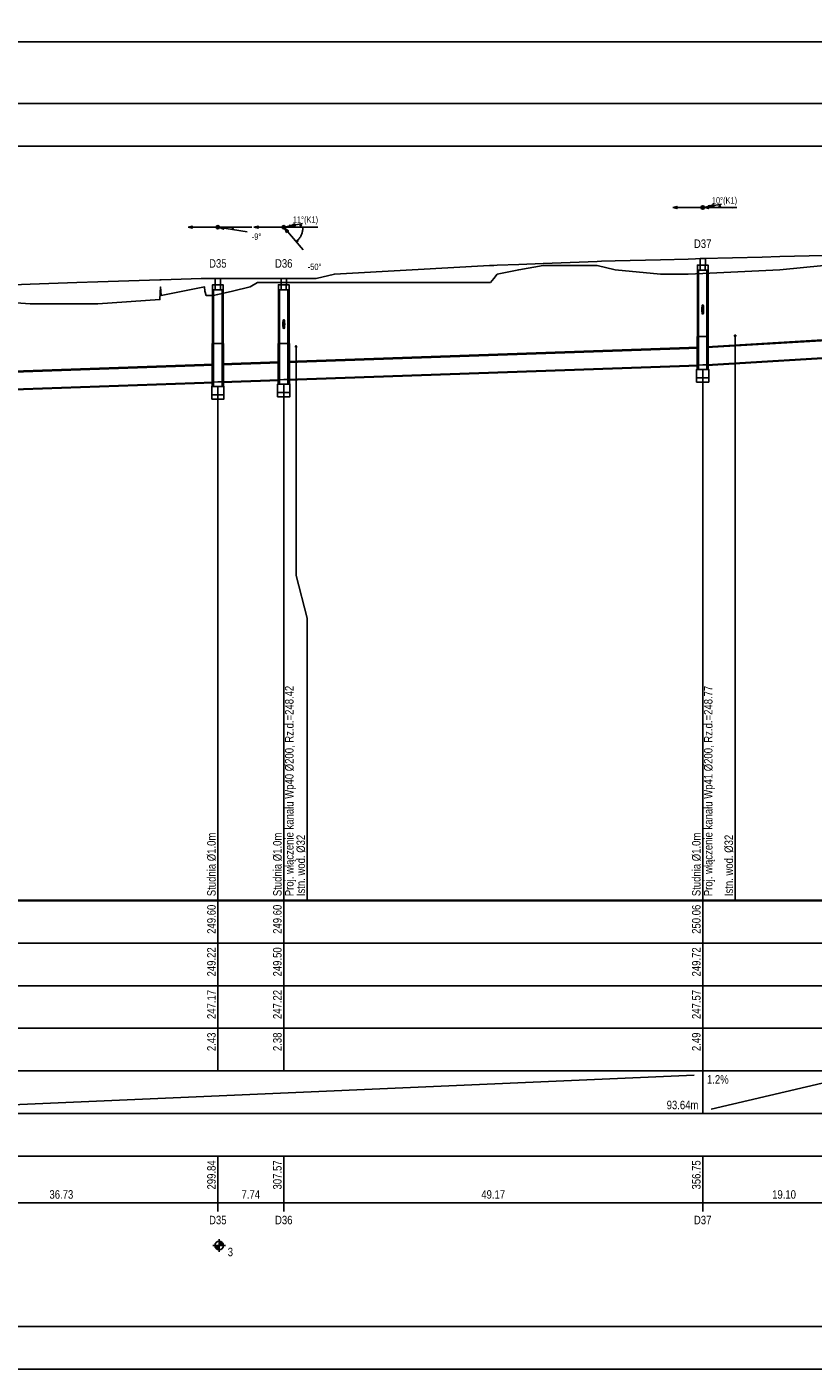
# Model space of a CAD drawing. Header units: metres. Extents: x 0 to 2625, y -705 to 306.
# Tile 15 of 34: x 869 to 1053, y -360 to -45. Entities that reach past the tile are written whole.
import ezdxf
from ezdxf.enums import TextEntityAlignment as Align

# ---------------------------------------------------------------- set-up
doc = ezdxf.new("R2010")
doc.units = ezdxf.units.M
doc.header["$LTSCALE"] = 0.2
doc.layers.get('0').update_dxf_attribs({"color": 250, "linetype": 'CONTINUOUS'})
doc.layers.get('Defpoints').update_dxf_attribs({"linetype": 'CONTINUOUS'})
for name, color, linetype in [('Liczby', 7, 'CONTINUOUS'), ('Linie_opisowe', 7, 'CONTINUOUS'), ('Linie_tabeli', 7, 'CONTINUOUS'), ('Odcinki', 7, 'CONTINUOUS'), ('Opis_PZ', 7, 'CONTINUOUS'), ('Opis_uzbr_n', 7, 'CONTINUOUS'), ('Opis_wl', 7, 'CONTINUOUS'), ('Osie', 7, 'CONTINUOUS'), ('Teren_istn', 3, 'CONTINUOUS'), ('Teren_proj', 2, 'CONTINUOUS'), ('Uzbr_podz', 7, 'CONTINUOUS'), ('warstwa_nr_0', 8, 'CONTINUOUS'), ('Wezly', 7, 'CONTINUOUS'), ('Wymiary', 7, 'CONTINUOUS')]:
    doc.layers.add(name, color=color, linetype=linetype)
doc.styles.get("Standard").update_dxf_attribs({"font": 'arial.ttf'})
doc.dimstyles.new('ISO-25', dxfattribs={"dimtxt": 2.5, "dimasz": 2.5, "dimexe": 1.25, "dimexo": 0.625, "dimtad": 1, "dimdec": 4, "dimdsep": 46, "dimtxsty": 'Standard', "dimcen": 2.5, "dimadec": 0, "dimazin": 0, "dimtfac": 1, "dimtdec": 4, "dimtmove": 0, "dimatfit": 3, "dimfxl": 1, "dimtolj": 1, "dimtzin": 0, "dimarcsym": 0})

# ---------------------------------------------------------------- blocks, each defined once
blk = doc.blocks.new('*D4')
at = {"color": 0, "lineweight": -2, "transparency": 16777216}
for p, q in [((0, -61.93), (0, -46.83)), ((2218.36, -61.93), (2218.36, -46.83)), ((2.5, -48.08), (2215.86, -48.08))]:
    blk.add_line(p, q, dxfattribs=at)
at = {"color": 0, "transparency": 16777216}
for points in [[(2.5, -47.66), (2.5, -48.49), (0, -48.08)], [(2215.86, -47.66), (2215.86, -48.49), (2218.36, -48.08)]]:
    blk.add_solid(points, dxfattribs=at)
at = {"layer": 'Defpoints', "color": 0, "transparency": 16777216}
for p in [(2218.36, -48.08), (0, -62.56), (2218.36, -62.56)]:
    blk.add_point(p, dxfattribs=at)
at = {"color": 0, "transparency": 16777216, "insert": (1109.18, -46.17), "char_height": 2.5, "attachment_point": 5}
blk.add_mtext('\\A1;2218.356', dxfattribs=at)

msp = doc.modelspace()

# ---------------------------------------------------------------- linework, layer by layer
at = {"layer": 'Liczby'}
for p, q in [((912.325, -330.55751), (915.325, -330.55751)), ((912.8274, -330.62731), (914.8226, -330.48771)), ((912.8347, -330.69671), (914.8153, -330.41831)), ((912.8469, -330.76541), (914.8031, -330.34961)), ((912.8637, -330.83311), (914.7863, -330.28191)), ((912.8853, -330.89951), (914.7647, -330.21551)), ((912.9115, -330.96421), (914.7385, -330.15081)), ((912.9421, -331.02701), (914.7079, -330.08801)), ((912.977, -331.08741), (914.673, -330.02761)), ((913.016, -331.14531), (914.634, -329.96971)), ((913.059, -331.20031), (914.591, -329.91471)), ((913.1057, -331.25221), (914.5443, -329.86281)), ((913.1559, -331.30061), (914.4941, -329.81441)), ((913.2093, -331.34551), (914.4407, -329.76951)), ((913.2658, -331.38651), (914.3842, -329.72851)), ((913.325, -331.42351), (914.325, -329.69151)), ((913.3866, -331.45631), (914.2634, -329.65871)), ((913.4504, -331.48471), (914.1996, -329.63031)), ((913.516, -331.50861), (914.134, -329.60641)), ((913.5831, -331.52781), (914.0669, -329.58721)), ((913.6514, -331.54231), (913.9986, -329.57271)), ((913.7205, -331.55201), (913.9295, -329.56301)), ((913.7901, -331.55691), (913.8599, -329.55811)), ((913.825, -329.05751), (913.825, -332.05751))]:
    msp.add_line(p, q, dxfattribs=at)
msp.add_circle((913.825, -330.55751), 1, dxfattribs=at)
at = {"layer": 'Linie_opisowe'}
msp.add_line((1034.945, -117.04551), (1034.945, -249.55751), dxfattribs=at)
msp.add_lwpolyline([(931.865, -119.55751), (931.865, -173.31751), (934.4744, -183.31751), (934.4744, -249.55751)], dxfattribs=at)
at = {"layer": 'Linie_tabeli'}
for p, q in [((913.5015, -249.55751), (913.5015, -259.55751)), ((928.9744, -249.55751), (928.9744, -259.55751)), ((1027.3203, -249.55751), (1027.3203, -259.55751)), ((313.825, -259.55751), (1199.0459, -259.55751)), ((913.5015, -259.55751), (913.5015, -289.55751)), ((928.9744, -259.55751), (928.9744, -289.55751)), ((1027.3203, -259.55751), (1027.3203, -289.55751)), ((313.825, -269.55751), (1199.0459, -269.55751)), ((313.825, -279.55751), (1199.0459, -279.55751)), ((313.825, -289.55751), (1199.0459, -289.55751)), ((1027.3203, -289.55751), (1027.3203, -299.55751)), ((842.0445, -298.55751), (1025.3203, -290.55751)), ((1029.3203, -298.55751), (1063.5217, -290.55751)), ((313.825, -299.55751), (1199.0459, -299.55751)), ((313.825, -309.55751), (1199.0459, -309.55751)), ((913.5015, -309.55751), (913.5015, -322.55751)), ((928.9744, -309.55751), (928.9744, -322.55751)), ((1027.3203, -309.55751), (1027.3203, -322.55751)), ((313.825, -320.55751), (1199.0459, -320.55751))]:
    msp.add_line(p, q, dxfattribs=at)
msp.add_lwpolyline([(30, -349.55751), (2208.356, -349.55751), (2208.356, -72.55751), (30, -72.55751)], close=True, dxfattribs=at)
for points in [[(1027.3203, -249.55751), (1027.3203, -124.91891)], [(913.5015, -249.55751), (913.5015, -128.90251)], [(928.9744, -249.55751), (928.9744, -128.36101)]]:
    msp.add_lwpolyline(points, dxfattribs=at)
msp.add_lwpolyline([(313.825, -249.55751, 0.5, 0.5, 0), (1199.0459, -249.55751, 0.5, 0.5, 0)], format="xyseb", dxfattribs=at)
at = {"layer": 'Odcinki'}
for points in [[(1028.3203, -119.82391), (1064.5217, -117.65181), (1064.5217, -117.45181), (1028.3203, -119.62391)], [(929.9744, -123.29101), (1026.3203, -119.91891), (1026.3203, -119.71891), (929.9744, -123.09101)], [(1028.3203, -123.82391), (1064.5217, -121.65181), (1064.5217, -121.85181), (1028.3203, -124.02391)], [(841.0445, -126.40351), (912.5015, -123.90251), (912.5015, -123.70251), (841.0445, -126.20351)], [(914.5015, -123.83251), (927.9744, -123.36101), (927.9744, -123.16101), (914.5015, -123.63251)], [(929.9744, -127.29101), (1026.3203, -123.91891), (1026.3203, -124.11891), (929.9744, -127.49101)], [(841.0445, -130.40351), (912.5015, -127.90251), (912.5015, -128.10251), (841.0445, -130.60351)], [(914.5015, -127.83251), (927.9744, -127.36101), (927.9744, -127.56101), (914.5015, -128.03251)]]:
    msp.add_lwpolyline(points, close=True, dxfattribs=at)
at = {"layer": 'Opis_wl'}
for centre, major_axis in [((1027.3203, -110.88391), (0, -1.1)), ((1027.3203, -110.88391), (0, -1)), ((928.9744, -114.32601), (0, -1.1)), ((928.9744, -114.32601), (0, -1))]:
    msp.add_ellipse(centre, major_axis=major_axis, ratio=0.2, dxfattribs=at)
at = {"layer": 'Osie'}
for p, q in [((1027.3203, -86.92711), (1035.3203, -86.92711)), ((913.5015, -91.55751), (921.5015, -91.55751)), ((928.9744, -91.55751), (936.9744, -91.55751))]:
    msp.add_line(p, q, dxfattribs=at)
at = {"layer": 'Teren_istn'}
msp.add_lwpolyline([(855.2932, -108.55751), (869.4414, -109.55751), (885.3018, -109.55751), (899.9064, -108.55751), (900.0441, -105.55751), (900.0875, -106.55751), (900.2236, -107.55751), (910.4075, -105.55751), (910.4843, -106.55751), (910.7425, -107.55751), (912.4217, -107.55751), (913.5015, -107.31801), (916.9308, -106.55751), (921.1048, -105.55751), (922.8251, -104.55751), (928.9744, -104.55751), (977.5092, -104.55751), (978.2598, -103.55751), (979.0824, -102.55751), (984.1278, -101.55751), (989.8614, -100.55751), (1002.5866, -100.55751), (1006.7709, -101.55751), (1017.4254, -102.55751), (1023.9105, -102.55751), (1027.3203, -102.39931), (1045.4688, -101.55751), (1055.7302, -100.55751)], dxfattribs=at)
at = {"layer": 'Teren_proj'}
msp.add_lwpolyline([(855.2932, -105.44411), (869.4414, -104.94401), (880.3771, -104.55751), (885.3018, -104.38881), (899.9064, -103.88851), (900.0441, -103.88371), (900.0875, -103.88231), (900.2236, -103.87761), (909.5673, -103.55751), (910.4075, -103.55751), (910.4843, -103.55751), (910.7425, -103.55751), (912.4217, -103.55751), (913.5015, -103.55751), (916.9308, -103.55751), (921.1048, -103.55751), (922.8251, -103.55751), (928.9744, -103.55751), (936.5692, -103.55751), (940.8619, -102.55751), (959.0908, -101.55751), (977.2732, -100.55751), (977.5092, -100.54851), (978.2598, -100.52001), (979.0824, -100.48871), (984.1278, -100.29671), (989.8614, -100.07851), (1002.5866, -99.59431), (1003.5533, -99.55751), (1006.7709, -99.47221), (1017.4254, -99.18961), (1023.9105, -99.01761), (1027.3203, -98.92711), (1041.2573, -98.55751), (1045.4688, -98.46261), (1055.7302, -98.23141)], dxfattribs=at)
at = {"layer": 'Uzbr_podz'}
for centre, radius in [((931.865, -119.55751), 0.168), ((931.865, -119.55751), 0.16), ((1034.945, -117.04551), 0.168), ((1034.945, -117.04551), 0.16)]:
    msp.add_circle(centre, radius, dxfattribs=at)
at = {"layer": 'warstwa_nr_0'}
msp.add_lwpolyline([(0, -359.55751), (2218.356, -359.55751), (2218.356, -62.55751), (0, -62.55751)], close=True, dxfattribs=at)
at = {"layer": 'Wezly'}
for p, q in [((1027.9203, -100.42711), (1026.7203, -100.42711)), ((1027.9203, -101.62711), (1026.7203, -101.62711)), ((914.1015, -105.05751), (912.9015, -105.05751)), ((914.1015, -106.25751), (912.9015, -106.25751)), ((929.5744, -105.05751), (928.3744, -105.05751)), ((929.5744, -106.25751), (928.3744, -106.25751)), ((914.6215, -118.85751), (912.3815, -118.85751)), ((930.0944, -118.85751), (927.8544, -118.85751)), ((1028.4403, -117.22711), (1026.2003, -117.22711))]:
    msp.add_line(p, q, dxfattribs=at)
for points in [[(1026.7203, -100.42711), (1026.0703, -100.42711), (1026.0703, -101.62711), (1026.7203, -101.62711)], [(1026.6963, -100.42711), (1027.9443, -100.42711), (1027.9443, -98.92711), (1026.6963, -98.92711)], [(1027.9203, -100.42711), (1028.5703, -100.42711), (1028.5703, -101.62711), (1027.9203, -101.62711)], [(912.8775, -105.05751), (914.1255, -105.05751), (914.1255, -103.55751), (912.8775, -103.55751)], [(928.3504, -105.05751), (929.5984, -105.05751), (929.5984, -103.55751), (928.3504, -103.55751)], [(1026.3203, -117.22711), (1026.0703, -117.22711), (1026.0703, -101.62711), (1026.3203, -101.62711)], [(1028.3203, -117.22711), (1028.5703, -117.22711), (1028.5703, -101.62711), (1028.3203, -101.62711)], [(912.9015, -105.05751), (912.2515, -105.05751), (912.2515, -106.25751), (912.9015, -106.25751)], [(912.5015, -118.85751), (912.2515, -118.85751), (912.2515, -106.25751), (912.5015, -106.25751)], [(914.1015, -105.05751), (914.7515, -105.05751), (914.7515, -106.25751), (914.1015, -106.25751)], [(914.5015, -118.85751), (914.7515, -118.85751), (914.7515, -106.25751), (914.5015, -106.25751)], [(928.3744, -105.05751), (927.7244, -105.05751), (927.7244, -106.25751), (928.3744, -106.25751)], [(927.9744, -118.85751), (927.7244, -118.85751), (927.7244, -106.25751), (927.9744, -106.25751)], [(929.5744, -105.05751), (930.2244, -105.05751), (930.2244, -106.25751), (929.5744, -106.25751)], [(929.9744, -118.85751), (930.2244, -118.85751), (930.2244, -106.25751), (929.9744, -106.25751)], [(912.5015, -128.90251), (912.1815, -128.90251), (912.1815, -118.85751), (912.5015, -118.85751)], [(914.5015, -128.90251), (914.8215, -128.90251), (914.8215, -118.85751), (914.5015, -118.85751)], [(927.9744, -128.36101), (927.6544, -128.36101), (927.6544, -118.85751), (927.9744, -118.85751)], [(929.9744, -128.36101), (930.2944, -128.36101), (930.2944, -118.85751), (929.9744, -118.85751)], [(1026.3203, -124.91891), (1026.0003, -124.91891), (1026.0003, -117.22711), (1026.3203, -117.22711)], [(1028.3203, -124.91891), (1028.6403, -124.91891), (1028.6403, -117.22711), (1028.3203, -117.22711)], [(1025.8803, -126.91891), (1028.7603, -126.91891), (1028.7603, -124.91891), (1025.8803, -124.91891)], [(1027.3203, -124.91891), (1026.3203, -124.91891), (1026.3203, -123.91891), (1027.3203, -123.88391), (1028.3203, -123.82391), (1028.3203, -124.91891)], [(912.0615, -130.90251), (914.9415, -130.90251), (914.9415, -128.90251), (912.0615, -128.90251)], [(913.5015, -128.90251), (912.5015, -128.90251), (912.5015, -127.90251), (913.5015, -127.86751), (914.5015, -127.83251), (914.5015, -128.90251)], [(927.5344, -130.36101), (930.4144, -130.36101), (930.4144, -128.36101), (927.5344, -128.36101)], [(928.9744, -128.36101), (927.9744, -128.36101), (927.9744, -127.36101), (928.9744, -127.32601), (929.9744, -127.29101), (929.9744, -128.36101)], [(1025.8803, -127.91891), (1028.7603, -127.91891), (1028.7603, -126.91891), (1025.8803, -126.91891)], [(912.0615, -131.90251), (914.9415, -131.90251), (914.9415, -130.90251), (912.0615, -130.90251)], [(927.5344, -131.36101), (930.4144, -131.36101), (930.4144, -130.36101), (927.5344, -130.36101)]]:
    msp.add_lwpolyline(points, close=True, dxfattribs=at)
at = {"layer": 'Wymiary'}
for p, q in [((1027.3203, -86.92711), (1020.3203, -86.92711)), ((1027.3203, -86.92711), (1031.7491, -86.13001)), ((1027.3203, -86.92711), (1034.3202, -86.97381)), ((928.9744, -91.55751), (933.3842, -90.66111)), ((913.5015, -91.55751), (906.5015, -91.55751)), ((913.5015, -91.55751), (920.4126, -92.66991)), ((928.9744, -91.55751), (921.9744, -91.55751)), ((928.9744, -91.55751), (933.5057, -96.89301))]:
    msp.add_line(p, q, dxfattribs=at)
for points in [[(1020.3203, -86.92711), (1021.2862, -87.18601), (1021.2862, -86.66831)], [(1027.7203, -86.92981), (1028.6845, -87.19511), (1028.6879, -86.67741)], [(1028.9934, -86.62601), (1029.9899, -86.70961), (1029.8982, -86.20011)], [(1031.2571, -86.21851), (1031.2152, -86.71681), (1031.47, -86.67091)], [(906.5015, -91.55751), (907.4674, -91.81631), (907.4674, -91.29871)], [(921.9744, -91.55751), (922.9403, -91.81631), (922.9403, -91.29871)], [(930.6403, -91.21891), (931.6384, -91.28011), (931.5353, -90.77281)], [(932.8942, -90.76071), (932.8636, -91.25981), (933.1172, -91.20821)], [(913.8964, -91.62111), (914.809, -92.03011), (914.8912, -91.51901)], [(916.957, -92.11371), (917.1615, -91.65741), (916.906, -91.61631)], [(929.2333, -91.86241), (929.6613, -92.76621), (930.0558, -92.43111)], [(931.8874, -94.98741), (932.3392, -94.77341), (932.1717, -94.57621)]]:
    msp.add_lwpolyline(points, close=True, dxfattribs=at)
for points in [[(1031.3203, -86.92711), (1031.3197, -86.85591), (1031.3178, -86.78471), (1031.3146, -86.71351), (1031.3102, -86.64241), (1031.3045, -86.57141), (1031.2975, -86.50051), (1031.2893, -86.42981), (1031.2798, -86.35921), (1031.269, -86.28881), (1031.2571, -86.21851)], [(932.9744, -91.55751), (932.9736, -91.47731), (932.9711, -91.39711), (932.9671, -91.31701), (932.9615, -91.23701), (932.9543, -91.15711), (932.9454, -91.07741), (932.935, -90.99791), (932.923, -90.91851), (932.9094, -90.83951), (932.8942, -90.76071)], [(916.957, -92.11371), (916.9655, -92.05851), (916.973, -92.00311), (916.9797, -91.94771), (916.9855, -91.89211), (916.9904, -91.83651), (916.9944, -91.78081), (916.9975, -91.72501), (916.9997, -91.66921), (917.0011, -91.61341), (917.0015, -91.55751)], [(931.8874, -94.98741), (932.0332, -94.85801), (932.1733, -94.72241), (932.3074, -94.58081), (932.4353, -94.43361), (932.5566, -94.28101), (932.6713, -94.12321), (932.7789, -93.96071), (932.8795, -93.79361), (932.9727, -93.62231), (933.0584, -93.44711), (933.1364, -93.26841), (933.2066, -93.08651), (933.2689, -92.90171), (933.3231, -92.71441), (933.3691, -92.52491), (933.4069, -92.33361), (933.4364, -92.14091), (933.4575, -91.94701), (933.4701, -91.75251), (933.4744, -91.55751)]]:
    msp.add_lwpolyline(points, dxfattribs=at)
for centre, radius in [((1027.3203, -86.92711), 0.4), ((1028.7966, -86.66141), 0.2), ((913.5015, -91.55751), 0.4), ((928.9744, -91.55751), 0.4), ((930.4443, -91.25871), 0.2)]:
    msp.add_circle(centre, radius, dxfattribs=at)

# ---------------------------------------------------------------- texts
at = {"layer": 'Liczby', "width": 0.8}
for s, height, p in [('10%%D(K1)', 1.5, (1032.4381, -86.00601)), ('11%%D(K1)', 1.5, (934.0702, -90.52171)), ('-9%%D', 1.5, (922.5846, -94.51951)), ('D37', 2, (1027.3203, -96.42711)), ('D35', 2, (913.5015, -101.05751)), ('D36', 2, (928.9744, -101.05751)), ('-50%%D', 1.5, (936.2245, -101.59421)), ('36.73', 2, (876.773, -319.55751)), ('7.74', 2, (921.2379, -319.55751)), ('49.17', 2, (978.1473, -319.55751)), ('19.10', 2, (1046.421, -319.55751)), ('D35', 2, (913.5015, -325.55751)), ('D36', 2, (928.9744, -325.55751)), ('D37', 2, (1027.3203, -325.55751))]:
    msp.add_text(s, height=height, dxfattribs=at).set_placement(p, align=Align.CENTER)
for s, p in [('249.60', (913.0015, -250.55751)), ('249.60', (928.4744, -250.55751)), ('250.06', (1026.8203, -250.55751)), ('249.22', (913.0015, -260.55751)), ('249.50', (928.4744, -260.55751)), ('249.72', (1026.8203, -260.55751)), ('247.17', (913.0015, -270.55751)), ('247.22', (928.4744, -270.55751)), ('247.57', (1026.8203, -270.55751)), ('2.43', (913.0015, -280.55751)), ('2.38', (928.4744, -280.55751)), ('2.49', (1026.8203, -280.55751)), ('299.84', (913.0015, -310.55751)), ('307.57', (928.4744, -310.55751)), ('356.75', (1026.8203, -310.55751))]:
    msp.add_text(s, height=2, rotation=90, dxfattribs=at).set_placement(p, align=Align.RIGHT)
for s, p in [('1.2%', (1028.3203, -292.55751)), ('3', (915.825, -333.05751))]:
    msp.add_text(s, height=2, dxfattribs=at).set_placement(p)
msp.add_text('93.64m', height=2, dxfattribs=at).set_placement((1026.3203, -298.55751), align=Align.RIGHT)
at = {"layer": 'Opis_PZ', "width": 0.8}
for p in [(913.0015, -248.55751), (928.4744, -248.55751), (1026.8203, -248.55751)]:
    msp.add_text('Studnia %%C1.0m', height=2, rotation=90, dxfattribs=at).set_placement(p)
at = {"layer": 'Opis_uzbr_n', "width": 0.8}
for p in [(933.9744, -248.55751), (1034.445, -248.55751)]:
    msp.add_text('Istn. wod. %%C32', height=2, rotation=90, dxfattribs=at).set_placement(p)
at = {"layer": 'Opis_wl', "width": 0.8}
for s, p in [('Proj. włączenie kanału Wp40 %%C200, Rz.d.=248.42', (931.2744, -248.55751)), ('Proj. włączenie kanału Wp41 %%C200, Rz.d.=248.77', (1029.6203, -248.55751))]:
    msp.add_text(s, height=2, rotation=90, dxfattribs=at).set_placement(p)

# ---------------------------------------------------------------- dimensions: what is measured, and where the dimension line sits
dim = msp.add_linear_dim(base=(2218.356, -48.07596), p1=(0, -62.55751), p2=(2218.356, -62.55751), dimstyle='ISO-25')
dim.commit()
dim.dimension.update_dxf_attribs({"geometry": '*D4', "text_midpoint": (1109.178, -48.07596), "dimtype": 160})

doc.saveas('drawing.dxf')
